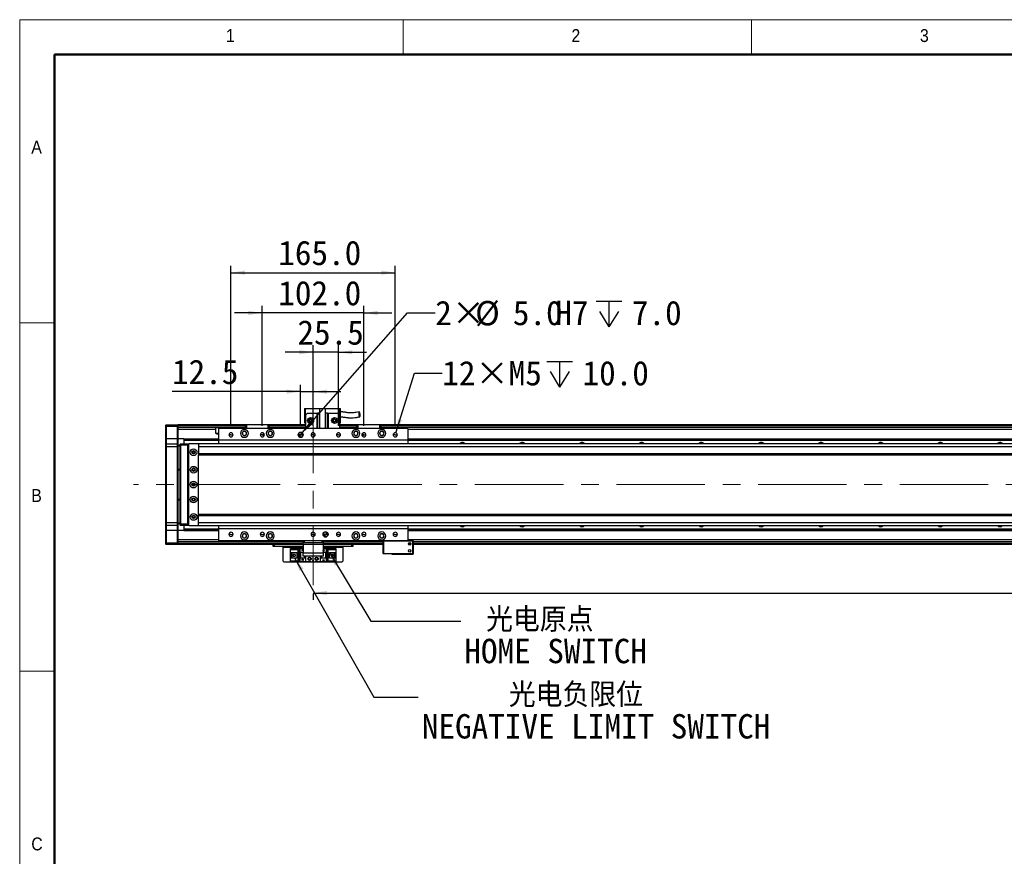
# Model space of a CAD drawing. Header units: millimetres. Extents: x 35 to 2924, y 35 to 2044.
# Tile 3 of 10: x 35 to 1024, y 1204 to 2044. Entities that reach past the tile are written whole.
import ezdxf

# ---------------------------------------------------------------- set-up
doc = ezdxf.new("R2010")
doc.units = ezdxf.units.MM
doc.header["$LTSCALE"] = 7
doc.linetypes.add('CENTERX2', pattern=[20.32, 12.7, -2.54, 2.54, -2.54])
doc.layers.add('DIMNS', color=7, linetype='Continuous')
doc.styles.add('SLDTEXTSTYLE1', font='Gothic.ttf', dxfattribs={"width": 0.913})
doc.styles.add('SLDTEXTSTYLE11', font='txt', dxfattribs={"bigfont": 'bigfont'})
doc.styles.add('SLDTEXTSTYLE8', font='txt')
doc.styles.add('SLDTEXTSTYLE9', font='txt')
doc.dimstyles.new('SLDDIMSTYLE0', dxfattribs={"dimtxt": 24.5, "dimasz": 14, "dimexe": 0, "dimexo": 0.0625, "dimgap": 6.125, "dimtad": 2, "dimdec": 1, "dimrnd": 1e-09, "dimzin": 4, "dimdsep": 46, "dimtxsty": 'SLDTEXTSTYLE9', "dimsah": 1, "dimcen": 0.09, "dimadec": 0, "dimazin": 1, "dimtfac": 1, "dimtdec": 1, "dimtofl": 0, "dimtmove": 0, "dimatfit": 3, "dimfxl": 0, "dimfrac": 2, "dimtolj": 1, "dimtzin": 12, "dimarcsym": 0})
doc.dimstyles.new('SLDDIMSTYLE1', dxfattribs={"dimtxt": 24.5, "dimasz": 14, "dimexe": 0, "dimexo": 0.0625, "dimgap": 6.125, "dimtad": 2, "dimdec": 1, "dimrnd": 1e-09, "dimzin": 4, "dimdsep": 46, "dimtxsty": 'SLDTEXTSTYLE9', "dimsah": 1, "dimcen": 0.09, "dimadec": 0, "dimazin": 1, "dimtfac": 1, "dimtdec": 1, "dimtmove": 0, "dimatfit": 0, "dimfxl": 0, "dimfrac": 2, "dimtolj": 1, "dimtzin": 12, "dimarcsym": 0})
doc.dimstyles.new('SLDDIMSTYLE2', dxfattribs={"dimtxt": 0.18, "dimasz": 14, "dimexe": 0, "dimexo": 0.0625, "dimgap": 0, "dimtad": 0, "dimtih": 1, "dimtoh": 1, "dimdec": 0, "dimrnd": 1e-09, "dimzin": 0, "dimdsep": 46, "dimtxsty": 'Standard', "dimsah": 1, "dimcen": 0.09, "dimadec": 0, "dimazin": 0, "dimtfac": 14, "dimtdec": 0, "dimtofl": 0, "dimtmove": 0, "dimatfit": 3, "dimfxl": 0, "dimfrac": 2, "dimtolj": 1, "dimtzin": 0, "dimarcsym": 0})
doc.dimstyles.new('SLDDIMSTYLE3', dxfattribs={"dimtxt": 24.5, "dimasz": 14, "dimexe": 0, "dimexo": 0.0625, "dimgap": 6.125, "dimtad": 2, "dimdec": 1, "dimrnd": 1e-09, "dimzin": 12, "dimdsep": 46, "dimtxsty": 'SLDTEXTSTYLE9', "dimsah": 1, "dimcen": 0.09, "dimadec": 0, "dimazin": 3, "dimtfac": 1, "dimtdec": 1, "dimtmove": 0, "dimatfit": 0, "dimfxl": 0, "dimfrac": 2, "dimtolj": 1, "dimtzin": 12, "dimarcsym": 0})
doc.dimstyles.new('SLDDIMSTYLE7', dxfattribs={"dimtxt": 24.5, "dimasz": 14, "dimexe": 0, "dimexo": 0.0625, "dimgap": 6.125, "dimtad": 0, "dimtih": 1, "dimtoh": 1, "dimdec": 1, "dimrnd": 1e-09, "dimzin": 4, "dimdsep": 46, "dimtxsty": 'SLDTEXTSTYLE9', "dimsah": 1, "dimcen": 0, "dimadec": 0, "dimazin": 1, "dimtfac": 1, "dimtdec": 1, "dimtofl": 0, "dimtmove": 0, "dimatfit": 3, "dimfxl": 0, "dimfrac": 2, "dimtolj": 1, "dimtzin": 12, "dimarcsym": 0})
doc.dimstyles.new('SLDDIMSTYLE8', dxfattribs={"dimtxt": 24.5, "dimasz": 14, "dimexe": 0, "dimexo": 0.0625, "dimgap": 6.125, "dimtad": 0, "dimtih": 1, "dimtoh": 1, "dimdec": 1, "dimrnd": 1e-09, "dimzin": 12, "dimdsep": 46, "dimtxsty": 'SLDTEXTSTYLE9', "dimsah": 1, "dimcen": 0, "dimadec": 0, "dimazin": 3, "dimtfac": 1, "dimtdec": 1, "dimtofl": 0, "dimtmove": 0, "dimatfit": 3, "dimfxl": 0, "dimfrac": 2, "dimtolj": 1, "dimtzin": 12, "dimarcsym": 0})

# ---------------------------------------------------------------- blocks, each defined once
blk = doc.blocks.new('_D_28')
at = {"layer": 'DIMNS'}
for p, q in [((317.19, 1635.87), (317.19, 1677.37)), ((329.69, 1635.87), (329.69, 1677.37)), ((317.19, 1670.37), (187.98, 1670.37)), ((317.19, 1670.37), (329.69, 1670.37)), ((329.69, 1670.37), (357.69, 1670.37))]:
    blk.add_line(p, q, dxfattribs=at)
for points in [[(317.19, 1670.37), (303.19, 1672.47), (303.19, 1668.27)], [(329.69, 1670.37), (343.69, 1668.27), (343.69, 1672.47)]]:
    blk.add_solid(points, dxfattribs=at)
at = {"layer": 'DIMNS', "insert": (187.98, 1702.51), "char_height": 24.5, "attachment_point": 1, "style": 'SLDTEXTSTYLE9'}
blk.add_mtext('12.5', dxfattribs=at)
blk = doc.blocks.new('_D_29')
at = {"layer": 'DIMNS'}
for p, q in [((278.69, 1635.87), (278.69, 1756.44)), ((380.69, 1635.87), (380.69, 1756.44)), ((278.69, 1749.44), (250.69, 1749.44)), ((380.69, 1749.44), (278.69, 1749.44)), ((380.69, 1749.44), (408.69, 1749.44))]:
    blk.add_line(p, q, dxfattribs=at)
for points in [[(278.69, 1749.44), (264.69, 1751.54), (264.69, 1747.34)], [(380.69, 1749.44), (394.69, 1747.34), (394.69, 1751.54)]]:
    blk.add_solid(points, dxfattribs=at)
at = {"layer": 'DIMNS', "insert": (294.73, 1781.59), "char_height": 24.5, "attachment_point": 1, "style": 'SLDTEXTSTYLE9'}
blk.add_mtext('102.0', dxfattribs=at)
blk = doc.blocks.new('_D_30')
at = {"layer": 'DIMNS'}
for p, q in [((247.19, 1635.87), (247.19, 1796.88)), ((412.19, 1635.87), (412.19, 1796.88)), ((247.19, 1789.88), (412.19, 1789.88))]:
    blk.add_line(p, q, dxfattribs=at)
for points in [[(247.19, 1789.88), (261.19, 1787.78), (261.19, 1791.98)], [(412.19, 1789.88), (398.19, 1791.98), (398.19, 1787.78)]]:
    blk.add_solid(points, dxfattribs=at)
at = {"layer": 'DIMNS', "insert": (294.73, 1822.02), "char_height": 24.5, "attachment_point": 1, "style": 'SLDTEXTSTYLE9'}
blk.add_mtext('165.0', dxfattribs=at)
blk = doc.blocks.new('_D_31')
at = {"layer": 'DIMNS'}
for p, q in [((329.69, 1635.87), (329.69, 1716.94)), ((355.19, 1635.87), (355.19, 1716.94)), ((329.69, 1709.94), (301.69, 1709.94)), ((355.19, 1709.94), (329.69, 1709.94)), ((355.19, 1709.94), (383.19, 1709.94))]:
    blk.add_line(p, q, dxfattribs=at)
for points in [[(329.69, 1709.94), (315.69, 1712.04), (315.69, 1707.84)], [(355.19, 1709.94), (369.19, 1707.84), (369.19, 1712.04)]]:
    blk.add_solid(points, dxfattribs=at)
at = {"layer": 'DIMNS', "insert": (313.92, 1742.09), "char_height": 24.5, "attachment_point": 1, "style": 'SLDTEXTSTYLE9'}
blk.add_mtext('25.5', dxfattribs=at)
blk = doc.blocks.new('SW_SYMBOL_HOLE_DEPTH')
at = {"layer": 'DIMNS', "color": 0}
for p, q in [((0, 6125), (5600, 6125)), ((2800, 6125), (2800, 525)), ((700, 3885), (2800, 525)), ((4900, 3885), (2800, 525))]:
    blk.add_line(p, q, dxfattribs=at)
blk = doc.blocks.new('_D_33')
at = {"layer": 'DIMNS'}
for p, q in [((412.81, 1628.99), (431.42, 1688.84)), ((431.42, 1688.84), (459.42, 1688.84))]:
    blk.add_line(p, q, dxfattribs=at)
blk.add_solid([(412.81, 1628.99), (418.98, 1641.74), (414.97, 1642.98)], dxfattribs=at)
at = {"layer": 'DIMNS', "xscale": 0.004592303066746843, "yscale": 0.004592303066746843, "zscale": 0.004592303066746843}
blk.add_blockref('SW_SYMBOL_HOLE_DEPTH', (564.4, 1672.62), dxfattribs=at)
at = {"layer": 'DIMNS', "char_height": 24.5, "attachment_point": 1, "style": 'SLDTEXTSTYLE9'}
for s, insert in [('12×M5', (459.42, 1701.19)), ('10.0', (600.26, 1701.19))]:
    blk.add_mtext(s, dxfattribs=dict(at, insert=insert))
blk = doc.blocks.new('_D_34')
at = {"layer": 'DIMNS'}
for p, q in [((318.84, 1628.87), (424.35, 1749.44)), ((424.35, 1749.44), (452.35, 1749.44))]:
    blk.add_line(p, q, dxfattribs=at)
blk.add_solid([(318.84, 1628.87), (329.64, 1638.02), (326.48, 1640.78)], dxfattribs=at)
at = {"layer": 'DIMNS', "xscale": 0.004592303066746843, "yscale": 0.004592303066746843, "zscale": 0.004592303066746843}
blk.add_blockref('SW_SYMBOL_HOLE_DEPTH', (614, 1733.12), dxfattribs=at)
at = {"layer": 'DIMNS', "char_height": 24.5, "attachment_point": 1, "style": 'SLDTEXTSTYLE9'}
for s, insert in [('2×', (452.35, 1761.68)), ('%%c', (492.44, 1761.45)), ('5.0', (530.29, 1761.68)), ('H7', (572.96, 1761.68)), ('7.0', (649.86, 1761.68))]:
    blk.add_mtext(s, dxfattribs=dict(at, insert=insert))
blk = doc.blocks.new('_D_35')
at = {"layer": 'DIMNS'}
for p, q in [((329.69, 1468.09), (2249.69, 1468.09)), ((329.69, 1467.14), (329.69, 1461.09)), ((2249.69, 1467.14), (2249.69, 1461.09))]:
    blk.add_line(p, q, dxfattribs=at)
for points in [[(329.69, 1468.09), (343.69, 1465.99), (343.69, 1470.19)], [(2249.69, 1468.09), (2235.69, 1470.19), (2235.69, 1465.99)]]:
    blk.add_solid(points, dxfattribs=at)
at = {"layer": 'DIMNS', "insert": (1244.33, 1500.23), "char_height": 24.5, "attachment_point": 1, "style": 'SLDTEXTSTYLE9'}
blk.add_mtext('1920.0', dxfattribs=at)
blk = doc.blocks.new('SW_NOTE_8')
at = {"layer": 'DIMNS', "color": 0, "char_height": 24.5, "attachment_point": 1}
for s, insert, style in [(' 光电原点', (3.6, 13.91), 'SLDTEXTSTYLE11'), ('HOME SWITCH', (3.6, -17.59), 'SLDTEXTSTYLE8')]:
    blk.add_mtext(s, dxfattribs=dict(at, insert=insert, style=style))
blk = doc.blocks.new('SW_NOTE_9')
at = {"layer": 'DIMNS', "color": 0, "char_height": 24.5, "attachment_point": 1}
for s, insert, style in [('    光电负限位', (3.8, 14.34), 'SLDTEXTSTYLE11'), ('NEGATIVE LIMIT SWITCH', (3.8, -17.16), 'SLDTEXTSTYLE8')]:
    blk.add_mtext(s, dxfattribs=dict(at, insert=insert, style=style))
blk = doc.blocks.new('SW_DOWELSYMBOL_5')
at = {"linetype": 'Continuous', "lineweight": 18}
h = blk.add_hatch(color=0, dxfattribs=at)
edge = h.paths.add_edge_path(flags=0)
edge.add_arc((0, 0), 2.5, 180, 270)
edge.add_line((0, -2.5), (0, 0))
edge.add_line((0, 0), (-2.5, 0))
h = blk.add_hatch(color=0, dxfattribs=at)
edge = h.paths.add_edge_path(flags=0)
edge.add_arc((0, 0), 2.5, 0, 90)
edge.add_line((0, 2.5), (0, 0))
edge.add_line((0, 0), (2.5, 0))
at = {"layer": 'DIMNS', "color": 0}
blk.add_circle((0, 0), 2.5, dxfattribs=at)
blk = doc.blocks.new('SW_DOWELSYMBOL_6')
at = {"linetype": 'Continuous', "lineweight": 18}
h = blk.add_hatch(color=0, dxfattribs=at)
edge = h.paths.add_edge_path(flags=0)
edge.add_arc((0, 0), 2.5, 180, 270)
edge.add_line((0, -2.5), (0, 0))
edge.add_line((0, 0), (-2.5, 0))
h = blk.add_hatch(color=0, dxfattribs=at)
edge = h.paths.add_edge_path(flags=0)
edge.add_arc((0, 0), 2.5, 0, 90)
edge.add_line((0, 2.5), (0, 0))
edge.add_line((0, 0), (2.5, 0))
at = {"layer": 'DIMNS', "color": 0}
blk.add_circle((0, 0), 2.5, dxfattribs=at)

msp = doc.modelspace()

# ---------------------------------------------------------------- linework, layer by layer
at = {"color": 7, "linetype": 'Continuous', "lineweight": 18}
for p, q in [((2905, 2044), (35, 2044)), ((35, 2044), (35, 35)), ((420, 2009), (420, 2044)), ((770, 2044), (770, 2009)), ((70, 2009), (2870, 2009)), ((70, 2009), (70, 70)), ((70, 1739.5), (35, 1739.5)), ((35, 1389.5), (70, 1389.5))]:
    msp.add_line(p, q, dxfattribs=at)
at = {"color": 7, "linetype": 'Continuous', "lineweight": 50}
for p, q in [((2870, 2009), (70, 2009)), ((70, 2009), (70, 70))]:
    msp.add_line(p, q, dxfattribs=at)
at = {"color": 7, "linetype": 'Continuous', "lineweight": 25}
for p, q in [((321.19, 1653.28), (322.19, 1653.28)), ((321.19, 1653.28), (321.19, 1638.88)), ((322.19, 1646.88), (322.19, 1653.28)), ((322.19, 1653.28), (336.19, 1653.28)), ((336.19, 1653.48), (336.19, 1633.48)), ((336.19, 1653.48), (342.19, 1653.48)), ((342.19, 1633.48), (342.19, 1653.48)), ((342.19, 1653.28), (356.19, 1653.28)), ((356.19, 1653.28), (357.19, 1653.28)), ((356.19, 1653.28), (356.19, 1646.88)), ((357.19, 1638.88), (357.19, 1653.28)), ((324.19, 1648.88), (322.19, 1646.88)), ((322.19, 1646.88), (322.19, 1633.48)), ((324.19, 1648.88), (333.69, 1648.88)), ((333.69, 1633.48), (333.69, 1648.88)), ((333.69, 1648.88), (334.19, 1648.88)), ((334.19, 1648.88), (334.19, 1633.48)), ((336.19, 1648.88), (334.19, 1648.88)), ((344.19, 1648.88), (342.19, 1648.88)), ((344.19, 1633.48), (344.19, 1648.88)), ((344.19, 1648.88), (344.69, 1648.88)), ((344.69, 1648.88), (354.19, 1648.88)), ((344.69, 1648.88), (344.69, 1633.48)), ((356.19, 1646.88), (354.19, 1648.88)), ((356.19, 1646.88), (356.19, 1633.48)), ((181.69, 1636.68), (181.99, 1636.98)), ((181.69, 1635.48), (181.69, 1636.68)), ((181.69, 1635.48), (181.99, 1635.48)), ((181.69, 1622.98), (181.69, 1635.48)), ((181.99, 1636.98), (181.99, 1635.48)), ((181.99, 1636.98), (193.39, 1636.98)), ((181.99, 1635.48), (181.99, 1622.98)), ((193.39, 1635.48), (181.99, 1635.48)), ((193.39, 1635.48), (193.39, 1636.98)), ((193.39, 1636.98), (193.69, 1636.68)), ((193.39, 1622.98), (193.39, 1635.48)), ((193.39, 1635.48), (193.69, 1635.48)), ((261.69, 1636.98), (193.69, 1636.98)), ((193.69, 1636.98), (193.69, 1636.68)), ((193.69, 1636.68), (193.69, 1635.48)), ((193.69, 1636.48), (261.69, 1636.48)), ((193.69, 1635.48), (193.69, 1622.98)), ((261.69, 1634.49), (193.69, 1634.49)), ((232.05, 1632.49), (193.69, 1632.49)), ((232.05, 1628.38), (232.05, 1632.49)), ((424.69, 1633.48), (234.69, 1633.48)), ((234.69, 1633.48), (234.69, 1621.48)), ((261.69, 1637.18), (261.99, 1637.48)), ((261.69, 1633.48), (261.69, 1637.18)), ((262.69, 1637.18), (261.69, 1637.18)), ((261.99, 1637.48), (262.81, 1637.48)), ((262.69, 1637.18), (262.81, 1637.48)), ((262.69, 1637.18), (262.69, 1633.48)), ((284.69, 1637.18), (262.69, 1637.18)), ((262.81, 1637.48), (284.57, 1637.48)), ((284.69, 1637.18), (284.57, 1637.48)), ((284.57, 1637.48), (285.39, 1637.48)), ((284.69, 1633.48), (284.69, 1637.18)), ((285.69, 1637.18), (284.69, 1637.18)), ((285.39, 1637.48), (285.69, 1637.18)), ((285.69, 1637.18), (285.69, 1633.48)), ((322.19, 1636.98), (285.69, 1636.98)), ((285.69, 1636.78), (322.19, 1636.78)), ((285.69, 1636.58), (322.19, 1636.58)), ((285.69, 1636.48), (322.19, 1636.48)), ((322.19, 1634.49), (285.69, 1634.49)), ((321.19, 1638.88), (322.19, 1638.88)), ((356.19, 1638.88), (357.19, 1638.88)), ((373.69, 1636.98), (356.19, 1636.98)), ((356.19, 1636.78), (373.69, 1636.78)), ((356.19, 1636.58), (373.69, 1636.58)), ((356.19, 1636.48), (373.69, 1636.48)), ((373.69, 1634.49), (356.19, 1634.49)), ((373.69, 1637.18), (373.99, 1637.48)), ((373.69, 1633.48), (373.69, 1637.18)), ((374.69, 1637.18), (373.69, 1637.18)), ((373.99, 1637.48), (374.81, 1637.48)), ((374.69, 1637.18), (374.81, 1637.48)), ((374.69, 1637.18), (374.69, 1633.48)), ((396.69, 1637.18), (374.69, 1637.18)), ((374.81, 1637.48), (396.57, 1637.48)), ((396.57, 1637.48), (397.39, 1637.48)), ((396.69, 1637.18), (396.57, 1637.48)), ((396.69, 1633.48), (396.69, 1637.18)), ((397.69, 1637.18), (396.69, 1637.18)), ((397.39, 1637.48), (397.69, 1637.18)), ((397.69, 1637.18), (397.69, 1633.48)), ((2181.69, 1636.98), (397.69, 1636.98)), ((397.69, 1636.78), (2181.69, 1636.78)), ((397.69, 1636.58), (2181.69, 1636.58)), ((397.69, 1636.48), (2181.69, 1636.48)), ((2181.69, 1634.49), (397.69, 1634.49)), ((424.69, 1633.48), (424.69, 1621.48)), ((181.69, 1622.98), (181.99, 1622.98)), ((181.69, 1617.68), (181.69, 1622.98)), ((181.99, 1622.98), (181.99, 1617.98)), ((193.39, 1622.98), (181.99, 1622.98)), ((193.39, 1617.98), (193.39, 1622.98)), ((193.39, 1622.98), (193.69, 1622.98)), ((199.69, 1622.99), (193.69, 1622.99)), ((193.69, 1622.98), (193.69, 1617.68)), ((199.69, 1622.99), (234.69, 1622.99)), ((199.69, 1622.99), (199.69, 1622.7)), ((199.69, 1622.7), (234.69, 1622.7)), ((199.69, 1622.7), (199.69, 1621.8)), ((199.69, 1621.8), (234.69, 1621.8)), ((199.69, 1621.8), (199.69, 1621.5)), ((234.69, 1628.38), (232.05, 1628.38)), ((247.19, 1626.98), (245.09, 1626.98)), ((247.19, 1626.98), (249.29, 1626.98)), ((278.69, 1626.98), (276.59, 1626.98)), ((278.69, 1626.98), (278.82, 1626.98)), ((280.03, 1626.98), (280.79, 1626.98)), ((317.19, 1626.98), (314.69, 1626.98)), ((317.19, 1626.98), (319.69, 1626.98)), ((329.69, 1626.98), (327.59, 1626.98)), ((329.69, 1626.98), (331.79, 1626.98)), ((355.19, 1626.98), (353.09, 1626.98)), ((355.19, 1626.98), (357.29, 1626.98)), ((379.35, 1626.98), (378.59, 1626.98)), ((380.69, 1626.98), (380.56, 1626.98)), ((380.69, 1626.98), (382.79, 1626.98)), ((412.19, 1626.98), (410.09, 1626.98)), ((412.19, 1626.98), (414.29, 1626.98)), ((424.69, 1622.99), (2154.69, 1622.99)), ((424.69, 1622.7), (2154.69, 1622.7)), ((424.69, 1621.8), (2154.69, 1621.8)), ((181.99, 1617.98), (181.69, 1617.68)), ((181.69, 1614.98), (181.69, 1617.68)), ((181.69, 1538.98), (181.69, 1614.98)), ((181.99, 1614.98), (181.69, 1614.98)), ((181.99, 1617.98), (181.99, 1614.98)), ((181.99, 1617.98), (193.39, 1617.98)), ((181.99, 1614.98), (181.99, 1538.98)), ((193.39, 1614.98), (181.99, 1614.98)), ((193.39, 1614.98), (193.39, 1617.98)), ((193.39, 1617.98), (193.69, 1617.68)), ((193.39, 1538.98), (193.39, 1614.98)), ((193.39, 1614.98), (193.69, 1614.98)), ((193.69, 1617.68), (193.69, 1614.98)), ((193.69, 1616.48), (196.19, 1616.48)), ((196.19, 1615.48), (193.69, 1615.48)), ((193.69, 1614.98), (193.69, 1538.98)), ((196.19, 1617.68), (196.49, 1617.98)), ((196.19, 1616.48), (196.19, 1617.68)), ((196.19, 1537.48), (196.19, 1616.48)), ((196.19, 1616.48), (196.49, 1616.48)), ((196.49, 1617.98), (196.49, 1616.48)), ((196.49, 1617.98), (203.69, 1617.98)), ((196.49, 1616.48), (196.49, 1537.48)), ((203.69, 1616.48), (196.49, 1616.48)), ((199.69, 1621.5), (234.69, 1621.5)), ((199.69, 1621.5), (199.69, 1617.98)), ((203.69, 1617.98), (203.69, 1616.48)), ((203.69, 1617.98), (205.19, 1617.98)), ((204.89, 1617.68), (203.69, 1617.68)), ((203.69, 1616.48), (203.69, 1537.48)), ((204.69, 1615.98), (204.19, 1615.98)), ((204.19, 1615.98), (204.19, 1537.98)), ((205.19, 1617.98), (204.69, 1617.48)), ((204.69, 1617.48), (204.69, 1536.48)), ((214.19, 1617.98), (205.19, 1617.98)), ((214.69, 1617.48), (214.19, 1617.98)), ((2365.19, 1617.98), (214.69, 1617.98)), ((214.69, 1617.98), (214.69, 1617.48)), ((214.69, 1617.35), (214.69, 1617.48)), ((214.69, 1617.35), (214.69, 1614.98)), ((2365.69, 1614.98), (214.69, 1614.98)), ((214.69, 1614.98), (214.69, 1607.98)), ((424.69, 1621.48), (234.69, 1621.48)), ((234.69, 1621.48), (234.69, 1617.98)), ((424.69, 1621.5), (2154.69, 1621.5)), ((424.69, 1621.48), (424.69, 1617.98)), ((210.84, 1609.98), (208.54, 1609.98)), ((2365.69, 1607.98), (214.69, 1607.98)), ((214.69, 1607.98), (214.69, 1606.98)), ((214.69, 1606.98), (2365.69, 1606.98)), ((214.69, 1546.98), (214.69, 1606.98)), ((193.69, 1592.48), (196.19, 1592.48)), ((196.19, 1591.48), (193.69, 1591.48)), ((193.69, 1562.48), (196.19, 1562.48)), ((196.19, 1561.48), (193.69, 1561.48)), ((208.54, 1543.98), (210.84, 1543.98)), ((2365.69, 1546.98), (214.69, 1546.98)), ((214.69, 1545.98), (214.69, 1546.98)), ((214.69, 1545.98), (2365.69, 1545.98)), ((214.69, 1538.98), (214.69, 1545.98)), ((181.69, 1536.28), (181.69, 1538.98)), ((181.99, 1538.98), (181.69, 1538.98)), ((181.99, 1535.98), (181.69, 1536.28)), ((181.69, 1530.98), (181.69, 1536.28)), ((181.99, 1538.98), (181.99, 1535.98)), ((181.99, 1538.98), (193.39, 1538.98)), ((193.39, 1535.98), (181.99, 1535.98)), ((181.99, 1535.98), (181.99, 1530.98)), ((193.39, 1535.98), (193.39, 1538.98)), ((193.39, 1538.98), (193.69, 1538.98)), ((193.39, 1535.98), (193.69, 1536.28)), ((193.39, 1530.98), (193.39, 1535.98)), ((193.69, 1538.98), (193.69, 1536.28)), ((193.69, 1538.48), (196.19, 1538.48)), ((196.19, 1537.48), (193.69, 1537.48)), ((193.69, 1536.28), (193.69, 1530.98)), ((196.19, 1536.28), (196.19, 1537.48)), ((196.19, 1537.48), (196.49, 1537.48)), ((196.19, 1536.28), (196.49, 1535.98)), ((196.49, 1537.48), (196.49, 1535.98)), ((196.49, 1537.48), (203.69, 1537.48)), ((203.69, 1535.98), (196.49, 1535.98)), ((199.69, 1535.98), (199.69, 1532.46)), ((203.69, 1537.48), (203.69, 1535.98)), ((203.69, 1536.28), (204.89, 1536.28)), ((205.19, 1535.98), (203.69, 1535.98)), ((204.19, 1537.98), (204.69, 1537.98)), ((204.69, 1536.48), (205.19, 1535.98)), ((205.19, 1535.98), (214.19, 1535.98)), ((214.19, 1535.98), (214.69, 1536.48)), ((214.69, 1538.98), (2365.69, 1538.98)), ((214.69, 1536.62), (214.69, 1538.98)), ((214.69, 1536.48), (214.69, 1536.62)), ((214.69, 1535.98), (214.69, 1536.48)), ((214.69, 1535.98), (2365.19, 1535.98)), ((234.69, 1535.98), (234.69, 1532.48)), ((424.69, 1535.98), (424.69, 1532.48)), ((181.99, 1530.98), (181.69, 1530.98)), ((181.69, 1518.48), (181.69, 1530.98)), ((193.39, 1530.98), (181.99, 1530.98)), ((181.99, 1530.98), (181.99, 1518.48)), ((193.69, 1530.98), (193.39, 1530.98)), ((193.39, 1518.48), (193.39, 1530.98)), ((193.69, 1530.98), (193.69, 1518.48)), ((199.69, 1530.98), (193.69, 1530.98)), ((199.69, 1532.46), (234.69, 1532.46)), ((199.69, 1532.46), (199.69, 1532.17)), ((199.69, 1532.17), (234.69, 1532.17)), ((199.69, 1532.17), (199.69, 1531.27)), ((199.69, 1531.27), (234.69, 1531.27)), ((199.69, 1531.27), (199.69, 1530.98)), ((199.69, 1530.98), (234.69, 1530.98)), ((424.69, 1532.48), (234.69, 1532.48)), ((234.69, 1532.48), (234.69, 1520.48)), ((247.19, 1526.98), (245.09, 1526.98)), ((247.19, 1526.98), (249.29, 1526.98)), ((278.69, 1526.98), (276.59, 1526.98)), ((278.69, 1526.98), (280.79, 1526.98)), ((329.69, 1526.98), (327.59, 1526.98)), ((329.69, 1526.98), (331.79, 1526.98)), ((342.19, 1526.98), (339.69, 1526.98)), ((342.19, 1526.98), (344.69, 1526.98)), ((355.19, 1526.98), (353.09, 1526.98)), ((355.19, 1526.98), (357.29, 1526.98)), ((380.69, 1526.98), (378.59, 1526.98)), ((380.69, 1526.98), (382.79, 1526.98)), ((412.19, 1526.98), (410.09, 1526.98)), ((412.19, 1526.98), (414.29, 1526.98)), ((424.69, 1532.48), (424.69, 1520.48)), ((424.69, 1532.46), (2154.69, 1532.46)), ((424.69, 1532.17), (2154.69, 1532.17)), ((424.69, 1531.27), (2154.69, 1531.27)), ((424.69, 1530.98), (2154.69, 1530.98)), ((181.99, 1518.48), (181.69, 1518.48)), ((181.69, 1517.28), (181.69, 1518.48)), ((181.99, 1516.98), (181.69, 1517.28)), ((181.99, 1518.48), (181.99, 1516.98)), ((181.99, 1518.48), (193.39, 1518.48)), ((193.39, 1516.98), (181.99, 1516.98)), ((193.39, 1516.98), (193.39, 1518.48)), ((193.69, 1518.48), (193.39, 1518.48)), ((193.69, 1517.28), (193.39, 1516.98)), ((319.69, 1519.48), (193.69, 1519.48)), ((193.69, 1518.48), (193.69, 1517.28)), ((193.69, 1517.28), (193.69, 1516.98)), ((319.69, 1516.98), (193.69, 1516.98)), ((424.69, 1520.48), (234.69, 1520.48)), ((289.69, 1514.98), (289.69, 1516.98)), ((290.69, 1514.98), (289.69, 1514.98)), ((290.69, 1516.98), (290.69, 1514.98)), ((319.69, 1514.98), (290.69, 1514.98)), ((299.69, 1514.98), (299.69, 1513.98)), ((299.69, 1500.18), (299.69, 1513.98)), ((319.69, 1518.48), (319.69, 1520.48)), ((320.69, 1518.48), (319.69, 1518.48)), ((319.69, 1516.98), (319.69, 1518.48)), ((339.69, 1516.98), (319.69, 1516.98)), ((319.69, 1516.98), (319.69, 1508.48)), ((320.69, 1520.48), (320.69, 1518.48)), ((338.69, 1518.48), (320.69, 1518.48)), ((338.69, 1518.48), (338.69, 1520.48)), ((339.69, 1518.48), (338.69, 1518.48)), ((339.69, 1520.48), (339.69, 1518.48)), ((400.19, 1519.48), (339.69, 1519.48)), ((339.69, 1518.48), (339.69, 1516.98)), ((339.69, 1516.98), (339.69, 1508.48)), ((400.19, 1516.98), (339.69, 1516.98)), ((368.69, 1514.98), (339.69, 1514.98)), ((359.69, 1513.98), (359.69, 1514.98)), ((359.69, 1513.98), (359.69, 1500.18)), ((368.69, 1514.98), (368.69, 1516.98)), ((369.69, 1514.98), (368.69, 1514.98)), ((369.69, 1516.98), (369.69, 1514.98)), ((400.49, 1520.48), (400.19, 1520.18)), ((400.19, 1507.78), (400.19, 1520.18)), ((400.49, 1520.18), (400.19, 1520.18)), ((400.49, 1520.18), (400.61, 1520.48)), ((400.49, 1520.18), (400.49, 1507.78)), ((429.89, 1520.18), (400.49, 1520.18)), ((424.69, 1520.78), (430.19, 1520.78)), ((424.69, 1520.48), (429.77, 1520.48)), ((427.84, 1516.98), (425.54, 1516.98)), ((429.89, 1520.18), (429.77, 1520.48)), ((429.77, 1520.48), (429.89, 1520.48)), ((430.19, 1520.18), (429.89, 1520.48)), ((429.89, 1507.78), (429.89, 1520.18)), ((430.19, 1520.18), (429.89, 1520.18)), ((430.19, 1520.18), (430.19, 1520.78)), ((430.19, 1520.18), (430.19, 1507.78)), ((2151.19, 1519.48), (430.19, 1519.48)), ((2151.19, 1516.98), (430.19, 1516.98)), ((306.99, 1511.88), (306.99, 1512.68)), ((306.99, 1512.68), (316.19, 1512.68)), ((315.29, 1511.88), (306.99, 1511.88)), ((306.99, 1511.88), (306.99, 1511.38)), ((314.79, 1511.38), (306.99, 1511.38)), ((306.99, 1508.78), (306.99, 1511.38)), ((306.99, 1508.78), (313.19, 1508.78)), ((306.99, 1503.18), (306.99, 1508.78)), ((313.19, 1503.18), (306.99, 1503.18)), ((306.99, 1500.58), (306.99, 1503.18)), ((308.29, 1503.18), (308.29, 1508.78)), ((308.79, 1508.43), (308.79, 1508.78)), ((313.19, 1508.43), (308.79, 1508.43)), ((308.79, 1503.53), (308.79, 1508.43)), ((308.79, 1503.18), (308.79, 1503.53)), ((308.79, 1503.53), (313.19, 1503.53)), ((311.59, 1506.78), (309.75, 1506.78)), ((309.75, 1506.78), (309.75, 1505.18)), ((309.75, 1505.18), (311.59, 1505.18)), ((311.59, 1506.78), (311.59, 1505.18)), ((313.19, 1508.78), (313.19, 1503.18)), ((314.79, 1511.38), (315.29, 1511.88)), ((314.79, 1500.58), (314.79, 1511.38)), ((315.29, 1500.08), (315.29, 1511.88)), ((316.19, 1512.68), (316.19, 1508.98)), ((316.19, 1512.68), (319.69, 1512.68)), ((316.19, 1508.98), (319.69, 1508.98)), ((316.19, 1508.98), (316.19, 1502.98)), ((316.69, 1508.98), (316.69, 1502.98)), ((316.99, 1508.98), (316.99, 1502.98)), ((318.59, 1511.18), (318.79, 1511.18)), ((319.19, 1509.98), (318.59, 1511.18)), ((318.79, 1511.58), (319.59, 1511.58)), ((318.79, 1511.18), (318.79, 1511.58)), ((319.69, 1510.98), (319.19, 1509.98)), ((319.59, 1511.58), (319.59, 1511.18)), ((319.59, 1511.18), (319.69, 1511.18)), ((319.69, 1508.48), (339.69, 1508.48)), ((319.69, 1504.98), (319.69, 1508.48)), ((339.69, 1504.98), (319.69, 1504.98)), ((321.39, 1502.98), (321.39, 1504.98)), ((321.69, 1502.98), (321.69, 1504.98)), ((322.19, 1504.98), (322.19, 1502.98)), ((329.69, 1501.28), (329.69, 1504.98)), ((337.19, 1502.98), (337.19, 1504.98)), ((337.69, 1504.98), (337.69, 1502.98)), ((337.99, 1504.98), (337.99, 1502.98)), ((339.69, 1512.68), (343.19, 1512.68)), ((339.69, 1510.58), (340.19, 1511.58)), ((339.79, 1510.38), (339.69, 1510.38)), ((339.69, 1508.98), (343.19, 1508.98)), ((339.69, 1508.48), (339.69, 1504.98)), ((339.79, 1509.98), (339.79, 1510.38)), ((340.59, 1509.98), (339.79, 1509.98)), ((340.19, 1511.58), (340.79, 1510.38)), ((340.59, 1510.38), (340.59, 1509.98)), ((340.79, 1510.38), (340.59, 1510.38)), ((342.39, 1502.98), (342.39, 1508.98)), ((342.69, 1502.98), (342.69, 1508.98)), ((343.19, 1508.98), (343.19, 1512.68)), ((343.19, 1512.68), (352.39, 1512.68)), ((343.19, 1502.98), (343.19, 1508.98)), ((352.39, 1511.88), (344.09, 1511.88)), ((344.09, 1511.88), (344.59, 1511.38)), ((344.09, 1511.88), (344.09, 1500.08)), ((344.59, 1511.38), (344.59, 1500.58)), ((352.39, 1511.38), (344.59, 1511.38)), ((346.19, 1508.78), (352.39, 1508.78)), ((346.19, 1503.18), (346.19, 1508.78)), ((350.59, 1508.43), (346.19, 1508.43)), ((346.19, 1503.53), (350.59, 1503.53)), ((352.39, 1503.18), (346.19, 1503.18)), ((349.63, 1506.78), (347.79, 1506.78)), ((347.79, 1505.18), (347.79, 1506.78)), ((347.79, 1505.18), (349.63, 1505.18)), ((349.63, 1505.18), (349.63, 1506.78)), ((350.59, 1508.78), (350.59, 1508.43)), ((350.59, 1508.43), (350.59, 1503.53)), ((350.59, 1503.53), (350.59, 1503.18)), ((351.09, 1508.78), (351.09, 1503.18)), ((352.39, 1512.68), (352.39, 1511.88)), ((352.39, 1511.38), (352.39, 1511.88)), ((352.39, 1511.38), (352.39, 1508.78)), ((352.39, 1508.78), (352.39, 1503.18)), ((352.39, 1503.18), (352.39, 1500.58)), ((400.49, 1507.48), (400.19, 1507.78)), ((400.19, 1507.78), (400.49, 1507.78)), ((400.49, 1507.78), (429.89, 1507.78)), ((400.49, 1507.78), (400.61, 1507.48)), ((400.61, 1507.48), (400.49, 1507.48)), ((429.77, 1507.48), (400.61, 1507.48)), ((408.69, 1507.18), (408.69, 1507.48)), ((408.69, 1507.18), (430.19, 1507.18)), ((429.89, 1507.78), (429.77, 1507.48)), ((429.89, 1507.48), (429.77, 1507.48)), ((429.89, 1507.78), (430.19, 1507.78)), ((430.19, 1507.78), (429.89, 1507.48)), ((430.19, 1507.18), (430.19, 1507.78)), ((299.69, 1500.18), (300.69, 1499.18)), ((358.69, 1499.18), (300.69, 1499.18)), ((306.99, 1500.58), (314.79, 1500.58)), ((306.99, 1500.58), (306.99, 1500.08)), ((306.99, 1500.08), (315.29, 1500.08)), ((306.99, 1499.28), (306.99, 1500.08)), ((316.19, 1499.28), (306.99, 1499.28)), ((315.29, 1500.08), (314.79, 1500.58)), ((322.19, 1502.98), (316.19, 1502.98)), ((316.19, 1502.98), (316.19, 1499.28)), ((322.19, 1499.28), (316.19, 1499.28)), ((318.59, 1501.58), (318.79, 1501.58)), ((319.19, 1500.38), (318.59, 1501.58)), ((318.79, 1501.98), (319.59, 1501.98)), ((318.79, 1501.58), (318.79, 1501.98)), ((319.79, 1501.58), (319.19, 1500.38)), ((319.59, 1501.98), (319.59, 1501.58)), ((319.59, 1501.58), (319.79, 1501.58)), ((322.19, 1502.98), (322.19, 1499.28)), ((327.69, 1499.28), (322.19, 1499.28)), ((337.19, 1499.28), (331.69, 1499.28)), ((337.19, 1499.28), (337.19, 1502.98)), ((343.19, 1502.98), (337.19, 1502.98)), ((343.19, 1499.28), (337.19, 1499.28)), ((339.59, 1500.78), (340.19, 1501.98)), ((339.79, 1500.78), (339.59, 1500.78)), ((339.79, 1500.38), (339.79, 1500.78)), ((340.59, 1500.38), (339.79, 1500.38)), ((340.19, 1501.98), (340.79, 1500.78)), ((340.59, 1500.78), (340.59, 1500.38)), ((340.79, 1500.78), (340.59, 1500.78)), ((343.19, 1499.28), (343.19, 1502.98)), ((352.39, 1499.28), (343.19, 1499.28)), ((344.59, 1500.58), (344.09, 1500.08)), ((344.09, 1500.08), (352.39, 1500.08)), ((344.59, 1500.58), (352.39, 1500.58)), ((352.39, 1500.08), (352.39, 1500.58)), ((352.39, 1500.08), (352.39, 1499.28)), ((358.69, 1499.18), (359.69, 1500.18))]:
    msp.add_line(p, q, dxfattribs=at)
at = {"color": 8, "linetype": 'Continuous', "lineweight": 25}
for p, q in [((261.69, 1635.98), (193.69, 1635.98)), ((322.19, 1635.98), (285.69, 1635.98)), ((373.69, 1635.98), (356.19, 1635.98)), ((2181.69, 1635.98), (397.69, 1635.98)), ((2154.69, 1632.49), (424.69, 1632.49)), ((234.69, 1521.48), (193.69, 1521.48)), ((319.69, 1517.98), (193.69, 1517.98)), ((299.69, 1513.98), (319.69, 1513.98)), ((400.19, 1517.98), (339.69, 1517.98)), ((339.69, 1513.98), (359.69, 1513.98)), ((2154.69, 1521.48), (424.69, 1521.48)), ((427.84, 1517.98), (425.54, 1517.98)), ((2151.19, 1517.98), (430.19, 1517.98))]:
    msp.add_line(p, q, dxfattribs=at)
at = {"color": 7, "linetype": 'Continuous', "lineweight": 25}
for centre, radius in [((327.19, 1641.38), 3), ((327.19, 1641.38), 1.7), ((327.19, 1641.38), 1.6), ((351.19, 1641.38), 3), ((351.19, 1641.38), 1.7), ((351.19, 1641.38), 1.6), ((209.69, 1609.48), 3.36), ((209.69, 1609.48), 1.7), ((209.69, 1609.48), 1.25), ((209.69, 1591.98), 3.36), ((209.69, 1591.98), 1.7), ((209.69, 1591.98), 1.25), ((209.69, 1576.98), 3.36), ((209.69, 1576.98), 1.7), ((209.69, 1576.98), 1.25), ((209.69, 1561.98), 3.36), ((209.69, 1561.98), 1.7), ((209.69, 1561.98), 1.25), ((209.69, 1544.48), 3.36), ((209.69, 1544.48), 1.7), ((209.69, 1544.48), 1.25), ((426.69, 1517.48), 1.25), ((326.19, 1502.48), 1.75), ((326.19, 1502.48), 1.25), ((333.19, 1502.48), 1.75), ((333.19, 1502.48), 1.25), ((426.69, 1510.48), 1.25)]:
    msp.add_circle(centre, radius, dxfattribs=at)
for centre, radius, start, end in [((260.69, 1628.48), 4, 0, 180), ((286.69, 1628.48), 4, 0, 180), ((372.69, 1628.48), 4, 0, 180), ((398.69, 1628.48), 4, 0, 180), ((247.19, 1626.98), 2.1, 0, 180), ((247.19, 1626.98), 2.1, 180, 0), ((260.69, 1628.48), 4, 180, 0), ((260.69, 1628.48), 2.25, 0, 180), ((260.69, 1628.48), 2.25, 180, 0), ((260.69, 1628.48), 2, 90, 270), ((260.69, 1628.48), 2, 270, 90), ((278.69, 1626.98), 2.1, 0, 180), ((278.69, 1626.98), 2.1, 180, 0), ((286.69, 1628.48), 4, 180, 0), ((286.69, 1628.48), 2.25, 0, 180), ((286.69, 1628.48), 2.25, 180, 0), ((286.69, 1628.48), 2, 90, 270), ((286.69, 1628.48), 2, 270, 90), ((317.19, 1626.98), 2.5, 0, 180), ((317.19, 1626.98), 2.5, 180, 0), ((329.69, 1626.98), 2.1, 0, 180), ((329.69, 1626.98), 2.1, 180, 0), ((355.19, 1626.98), 2.1, 0, 180), ((355.19, 1626.98), 2.1, 180, 0), ((372.69, 1628.48), 4, 180, 0), ((372.69, 1628.48), 2.25, 0, 180), ((372.69, 1628.48), 2.25, 180, 0), ((372.69, 1628.48), 2, 90, 270), ((372.69, 1628.48), 2, 270, 90), ((380.69, 1626.98), 2.1, 0, 180), ((380.69, 1626.98), 2.1, 180, 0), ((398.69, 1628.48), 4, 180, 0), ((398.69, 1628.48), 2.25, 0, 180), ((398.69, 1628.48), 2.25, 180, 0), ((398.69, 1628.48), 2, 90, 270), ((398.69, 1628.48), 2, 270, 90), ((412.19, 1626.98), 2.1, 0, 180), ((412.19, 1626.98), 2.1, 180, 0), ((479.69, 1615.49), 3.75, 41.71072, 138.28928), ((539.69, 1615.49), 3.75, 41.71072, 138.28928), ((599.69, 1615.49), 3.75, 41.71072, 138.28928), ((659.69, 1615.49), 3.75, 41.71072, 138.28928), ((719.69, 1615.49), 3.75, 41.71072, 138.28928), ((779.69, 1615.49), 3.75, 41.71072, 138.28928), ((839.69, 1615.49), 3.75, 41.71072, 138.28928), ((899.69, 1615.49), 3.75, 41.71072, 138.28928), ((959.69, 1615.49), 3.75, 41.71072, 138.28928), ((1019.69, 1615.49), 3.75, 41.71072, 138.28928), ((479.69, 1538.48), 3.75, 221.71072, 318.28928), ((539.69, 1538.48), 3.75, 221.71072, 318.28928), ((599.69, 1538.48), 3.75, 221.71072, 318.28928), ((659.69, 1538.48), 3.75, 221.71072, 318.28928), ((719.69, 1538.48), 3.75, 221.71072, 318.28928), ((779.69, 1538.48), 3.75, 221.71072, 318.28928), ((839.69, 1538.48), 3.75, 221.71072, 318.28928), ((899.69, 1538.48), 3.75, 221.71072, 318.28928), ((959.69, 1538.48), 3.75, 221.71072, 318.28928), ((1019.69, 1538.48), 3.75, 221.71072, 318.28928), ((247.19, 1526.98), 2.1, 0, 180), ((247.19, 1526.98), 2.1, 180, 0), ((260.69, 1525.48), 4, 0, 180), ((260.69, 1525.48), 4, 180, 0), ((260.69, 1525.48), 2.25, 0, 180), ((260.69, 1525.48), 2.25, 180, 0), ((260.69, 1525.48), 2, 90, 270), ((260.69, 1525.48), 2, 270, 90), ((278.69, 1526.98), 2.1, 0, 180), ((278.69, 1526.98), 2.1, 180, 0), ((286.69, 1525.48), 4, 0, 180), ((286.69, 1525.48), 4, 180, 0), ((286.69, 1525.48), 2.25, 0, 180), ((286.69, 1525.48), 2.25, 180, 0), ((286.69, 1525.48), 2, 90, 270), ((286.69, 1525.48), 2, 270, 90), ((329.69, 1526.98), 2.1, 0, 180), ((329.69, 1526.98), 2.1, 180, 0), ((342.19, 1526.98), 2.5, 0, 180), ((342.19, 1526.98), 2.5, 180, 0), ((355.19, 1526.98), 2.1, 0, 180), ((355.19, 1526.98), 2.1, 180, 0), ((372.69, 1525.48), 4, 0, 180), ((372.69, 1525.48), 4, 180, 0), ((372.69, 1525.48), 2.25, 0, 180), ((372.69, 1525.48), 2.25, 180, 0), ((372.69, 1525.48), 2, 90, 270), ((372.69, 1525.48), 2, 270, 90), ((380.69, 1526.98), 2.1, 0, 180), ((380.69, 1526.98), 2.1, 180, 0), ((398.69, 1525.48), 4, 0, 180), ((398.69, 1525.48), 4, 180, 0), ((398.69, 1525.48), 2.25, 0, 180), ((398.69, 1525.48), 2.25, 180, 0), ((398.69, 1525.48), 2, 90, 270), ((398.69, 1525.48), 2, 270, 90), ((412.19, 1526.98), 2.1, 0, 180), ((412.19, 1526.98), 2.1, 180, 0), ((327.69, 1501.28), 2, 270, 0), ((331.69, 1501.28), 2, 180, 270)]:
    msp.add_arc(centre, radius, start, end, dxfattribs=at)
for points, knots in [([(326.98, 1640.25), (326.85, 1640.28), (326.59, 1640.32), (326.25, 1640.54), (325.99, 1640.86), (325.84, 1641.26), (325.83, 1641.71), (325.97, 1642.15), (326.23, 1642.52), (326.47, 1642.68), (326.58, 1642.76)], [0, 0, 0, 0, 0.11536, 0.231261, 0.351784, 0.477011, 0.606523, 0.740245, 0.878359, 1, 1, 1, 1]), ([(327.19, 1640.23), (327.19, 1640.23), (327.31, 1640.24), (327.55, 1640.27), (327.87, 1640.43), (328.12, 1640.68), (328.29, 1640.99), (328.36, 1641.34), (328.32, 1641.69), (328.17, 1642.02), (327.94, 1642.28), (327.64, 1642.46), (327.29, 1642.55), (326.94, 1642.53), (326.61, 1642.4), (326.33, 1642.18), (326.13, 1641.88), (326.03, 1641.54), (326.04, 1641.19), (326.15, 1640.85), (326.36, 1640.57), (326.64, 1640.35), (326.87, 1640.29), (326.98, 1640.25)], [0, 0, 0, 0, 0.001724, 0.051636, 0.101551, 0.151463, 0.201376, 0.251293, 0.301207, 0.351119, 0.401033, 0.450947, 0.500864, 0.550776, 0.600688, 0.650601, 0.700518, 0.750432, 0.800344, 0.850256, 0.900171, 0.950086, 1, 1, 1, 1]), ([(327.8, 1642.76), (327.93, 1642.67), (328.2, 1642.48), (328.46, 1642.06), (328.57, 1641.58), (328.5, 1641.11), (328.29, 1640.71), (327.97, 1640.42), (327.65, 1640.28), (327.46, 1640.26), (327.4, 1640.25)], [0, 0, 0, 0, 0.140799, 0.288065, 0.430436, 0.567942, 0.700594, 0.828472, 0.951583, 1, 1, 1, 1]), ([(351.06, 1640.25), (351.01, 1640.25), (350.81, 1640.26), (350.49, 1640.37), (350.15, 1640.64), (349.91, 1641.03), (349.82, 1641.49), (349.89, 1641.97), (350.13, 1642.41), (350.4, 1642.65), (350.57, 1642.75), (350.58, 1642.76)], [0, 0, 0, 0, 0.048839, 0.1680244, 0.2919225, 0.4205438, 0.5539579, 0.6921647, 0.8349293, 0.9819111, 1, 1, 1, 1]), ([(351.4, 1640.25), (351.54, 1640.28), (351.82, 1640.33), (352.17, 1640.58), (352.42, 1640.93), (352.55, 1641.34), (352.54, 1641.77), (352.4, 1642.17), (352.15, 1642.52), (351.92, 1642.68), (351.8, 1642.76)], [0, 0, 0, 0, 0.124806, 0.24984, 0.374858, 0.499856, 0.624841, 0.749826, 0.874829, 1, 1, 1, 1]), ([(375.93, 1650.04), (374.89, 1649.87), (373.07, 1649.58), (370.69, 1649.21), (368.88, 1649.07), (367.29, 1649.04), (365.52, 1649.12), (363.67, 1649.34), (361.77, 1649.63), (360.25, 1649.85), (358.83, 1649.98), (357.89, 1650.04), (357.33, 1650.01), (357.19, 1650.01)], [0, 0, 0, 0, 0.17282, 0.301208, 0.394507, 0.462198, 0.550303, 0.670438, 0.754268, 0.853135, 0.912496, 0.977887, 1, 1, 1, 1]), ([(357.19, 1645), (357.56, 1645.01), (358.45, 1645.05), (359.82, 1644.87), (361.24, 1644.67), (362.51, 1644.48), (363.61, 1644.33), (364.56, 1644.23), (365.81, 1644.12), (367.64, 1644.04), (370.24, 1644.14), (373.24, 1644.56), (375.38, 1644.91), (376.5, 1645.09)], [0, 0, 0, 0, 0.056169, 0.135052, 0.209373, 0.275831, 0.33264, 0.378842, 0.421681, 0.522487, 0.65604, 0.81859, 1, 1, 1, 1]), ([(375.55, 1648.87), (375.58, 1649.12), (375.63, 1649.62), (375.81, 1650.03), (376.03, 1650.07), (376.26, 1649.79), (376.48, 1649.28), (376.67, 1648.58), (376.81, 1647.78), (376.88, 1646.94), (376.89, 1646.16), (376.81, 1645.54), (376.67, 1645.15), (376.47, 1645.06), (376.27, 1645.16), (376.08, 1645.51), (375.91, 1646.04), (375.76, 1646.77), (375.65, 1647.52), (375.58, 1648.06), (375.55, 1648.32), (375.54, 1648.41), (375.54, 1648.43), (375.54, 1648.5), (375.54, 1648.66), (375.55, 1648.79), (375.55, 1648.87)], [0, 0, 0, 0, 0.064817, 0.12978, 0.189732, 0.242619, 0.294413, 0.346243, 0.398724, 0.4522, 0.506601, 0.561452, 0.616052, 0.669772, 0.727069, 0.765377, 0.803691, 0.858909, 0.914229, 0.949555, 0.964001, 0.964851, 0.965759, 0.96871, 0.980528, 1, 1, 1, 1]), ([(232.05, 1632.49), (232.05, 1632.71), (232.04, 1633.16), (232.04, 1633.72), (232.13, 1634.12), (232.35, 1634.34), (232.7, 1634.45), (233.14, 1634.48), (233.66, 1634.49), (234.21, 1634.48), (234.7, 1634.45), (235.06, 1634.33), (235.25, 1634.09), (235.33, 1633.8), (235.33, 1633.57), (235.33, 1633.48)], [0, 0, 0, 0, 0.099396, 0.198861, 0.276026, 0.353547, 0.422978, 0.494404, 0.572454, 0.653943, 0.735638, 0.814155, 0.885301, 0.954888, 1, 1, 1, 1]), ([(350.98, 1640.25), (350.85, 1640.29), (350.6, 1640.37), (350.33, 1640.6), (350.16, 1640.85), (350.06, 1641.12), (350.04, 1641.33), (350.04, 1641.46), (350.04, 1641.49), (350.05, 1641.49), (350.05, 1641.49), (350.05, 1641.49), (350.05, 1641.49), (350.05, 1641.49)], [0, 0, 0, 0, 0.236929, 0.441698, 0.614242, 0.754507, 0.938079, 0.982965, 0.989787, 0.995206, 0.997549, 0.999767, 1, 1, 1, 1]), ([(234.69, 1628.01), (234.56, 1627.93), (234.28, 1627.77), (233.96, 1627.56), (233.69, 1627.5), (233.52, 1627.54), (233.29, 1627.66), (232.88, 1627.9), (232.45, 1628.15), (232.14, 1628.33), (232.05, 1628.38)], [0, 0, 0, 0, 0.150831, 0.331402, 0.377707, 0.423647, 0.499159, 0.63747, 0.901668, 1, 1, 1, 1]), ([(278.82, 1626.98), (278.82, 1627), (278.82, 1627.04), (278.88, 1627.2), (279, 1627.4), (279.19, 1627.61), (279.37, 1627.72), (279.54, 1627.73), (279.67, 1627.71), (279.79, 1627.63), (279.9, 1627.5), (280, 1627.28), (280.02, 1627.09), (280.03, 1626.98)], [0, 0, 0, 0, 0.014395, 0.062831, 0.250035, 0.375157, 0.500044, 0.562845, 0.625115, 0.68389, 0.750525, 0.857135, 1, 1, 1, 1]), ([(280.03, 1626.98), (280.02, 1626.88), (280, 1626.69), (279.9, 1626.47), (279.79, 1626.34), (279.67, 1626.27), (279.54, 1626.24), (279.37, 1626.25), (279.19, 1626.36), (279.03, 1626.54), (278.92, 1626.71), (278.85, 1626.84), (278.83, 1626.91), (278.82, 1626.96), (278.82, 1626.98), (278.82, 1626.98)], [0, 0, 0, 0, 0.141805, 0.247862, 0.314126, 0.372551, 0.435143, 0.498117, 0.623378, 0.748666, 0.874067, 0.937036, 0.973633, 0.987283, 1, 1, 1, 1]), ([(379.35, 1626.98), (379.36, 1627.09), (379.38, 1627.28), (379.48, 1627.5), (379.59, 1627.63), (379.71, 1627.7), (379.84, 1627.73), (380.01, 1627.72), (380.19, 1627.61), (380.36, 1627.43), (380.46, 1627.26), (380.53, 1627.13), (380.55, 1627.06), (380.56, 1627.02), (380.56, 1627), (380.56, 1626.98)], [0, 0, 0, 0, 0.142405, 0.248784, 0.315451, 0.37424, 0.436649, 0.499503, 0.624307, 0.749073, 0.874372, 0.937184, 0.969724, 0.985746, 1, 1, 1, 1]), ([(380.56, 1626.98), (380.56, 1626.98), (380.56, 1626.93), (380.5, 1626.77), (380.38, 1626.57), (380.19, 1626.36), (380.01, 1626.25), (379.84, 1626.24), (379.71, 1626.27), (379.59, 1626.34), (379.48, 1626.47), (379.38, 1626.69), (379.36, 1626.88), (379.35, 1626.98)], [0, 0, 0, 0, 0.012755, 0.063055, 0.250948, 0.376535, 0.501796, 0.56481, 0.627688, 0.686118, 0.752489, 0.858422, 1, 1, 1, 1])]:
    msp.add_open_spline(points, degree=3, knots=knots, dxfattribs=at)
at = {"layer": 'DIMNS', "linetype": 'CENTERX2', "lineweight": 18}
for p, q in [((329.69, 1677.44), (329.69, 1476.03)), ((2430.14, 1576.98), (149.24, 1576.98))]:
    msp.add_line(p, q, dxfattribs=at)

# ---------------------------------------------------------------- block references
at = {"layer": 'DIMNS'}
for name, p in [('SW_DOWELSYMBOL_5', (317.19, 1626.98)), ('SW_DOWELSYMBOL_6', (342.19, 1526.98)), ('SW_NOTE_8', (478, 1439.67)), ('SW_NOTE_9', (435.11, 1363.6))]:
    msp.add_blockref(name, p, dxfattribs=at)

# ---------------------------------------------------------------- texts
at = {"color": 7, "linetype": 'Continuous', "lineweight": 0, "char_height": 12.96, "attachment_point": 1, "style": 'SLDTEXTSTYLE1'}
for s, insert in [('1', (242.08, 2034.52)), ('2', (589.17, 2034.52)), ('3', (939.17, 2034.52)), ('A', (46.67, 1922.52)), ('B', (46.67, 1572.52)), ('C', (46.67, 1222.52))]:
    msp.add_mtext(s, dxfattribs=dict(at, insert=insert))

# ---------------------------------------------------------------- dimensions: what is measured, and where the dimension line sits
at = {"layer": 'DIMNS'}
for base, p1, p2, dimstyle, picture, middle in [((412.19, 1789.88), (247.19, 1626.98), (412.19, 1626.98), 'SLDDIMSTYLE0', '_D_30', (333.76, 1789.88)), ((278.69, 1749.44), (380.69, 1626.98), (278.69, 1626.98), 'SLDDIMSTYLE1', '_D_29', (333.76, 1749.44)), ((329.69, 1709.94), (355.19, 1626.98), (329.69, 1626.98), 'SLDDIMSTYLE3', '_D_31', (344.11, 1709.94)), ((329.69, 1670.37), (317.19, 1626.98), (329.69, 1626.98), 'SLDDIMSTYLE3', '_D_28', (218.16, 1670.37)), ((2249.69, 1468.09), (329.69, 1476.03), (2249.69, 1476.03), 'SLDDIMSTYLE0', '_D_35', (1292.2, 1468.09))]:
    dim = msp.add_linear_dim(base=base, p1=p1, p2=p2, dimstyle=dimstyle, dxfattribs=at)
    dim.commit()
    dim.dimension.update_dxf_attribs({"geometry": picture, "text_midpoint": middle, "dimtype": 160})
dim = msp.add_diameter_dim_2p(p1=(315.54, 1625.1), p2=(318.84, 1628.87), text='2×<>H7{\\fGDT;x}7.0', dimstyle='SLDDIMSTYLE7', dxfattribs=at)
dim.commit()
dim.dimension.update_dxf_attribs({"geometry": '_D_34', "text_midpoint": (572.44, 1749.44), "dimtype": 163})
dim = msp.add_radius_dim(center=(412.19, 1626.98), mpoint=(412.81, 1628.99), text='12×M5{\\fGDT;x}10.0', dimstyle='SLDDIMSTYLE8', override={"dimpost": '<>'}, dxfattribs=at)
dim.commit()
dim.dimension.update_dxf_attribs({"geometry": '_D_33', "text_midpoint": (560.02, 1688.84), "dimtype": 164})

# ---------------------------------------------------------------- leaders
for points in [[(311.13, 1503.53), (390.66, 1363.6), (435.11, 1363.6)], [(346.19, 1508.78), (387.55, 1439.67), (478, 1439.67)]]:
    msp.add_leader(points, dimstyle='SLDDIMSTYLE2', dxfattribs=at)

doc.saveas('drawing.dxf')
